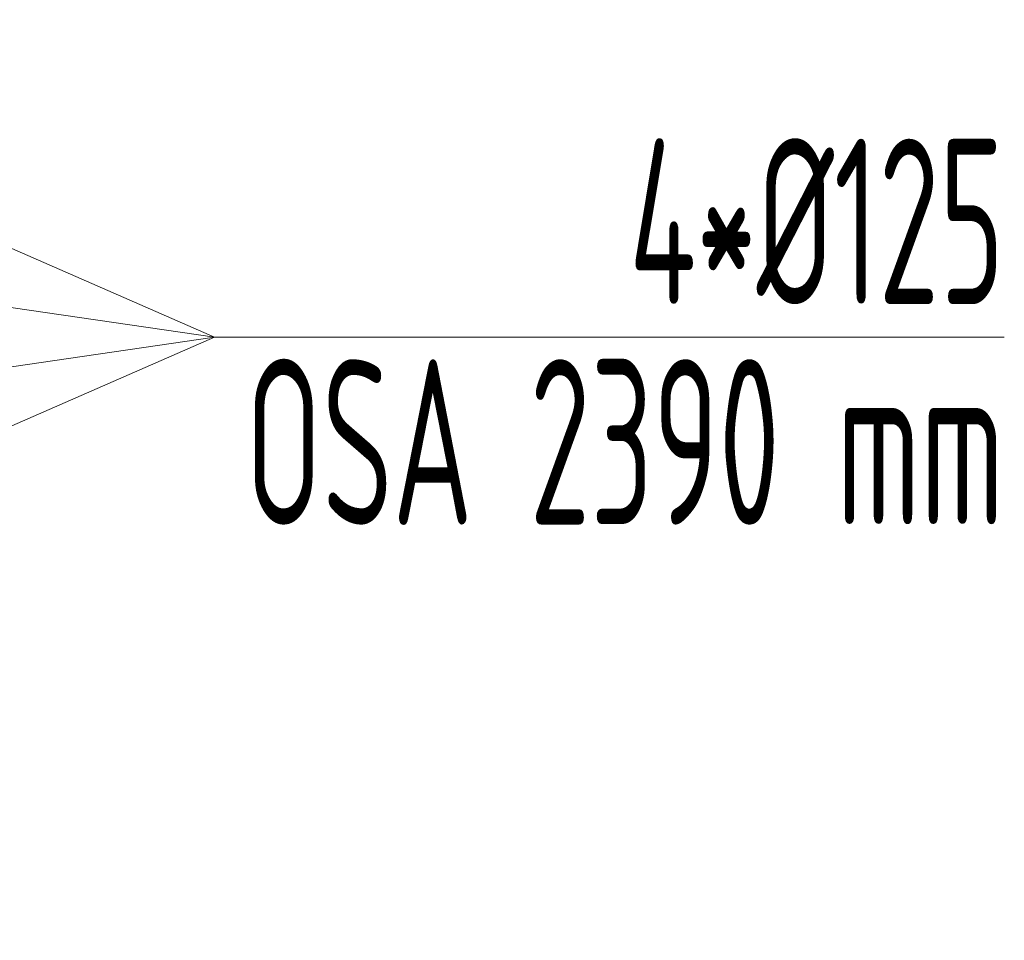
# Model space of a CAD drawing. Header units: millimetres. Extents: x 15940 to 92175, y -24684 to 227664.
# Tile 37 of 132: x 55357 to 56101, y -2277 to -1581. Entities that reach past the tile are written whole.
import ezdxf

# ---------------------------------------------------------------- set-up
doc = ezdxf.new("R2010")
doc.units = ezdxf.units.MM
doc.header["$LTSCALE"] = 0.05
doc.layers.add('UT_KOTY - DIMENZE', color=7, linetype='Continuous', lineweight=5)
doc.layers.add('VZT_60_KOTY - DIMENZE', color=7, linetype='Continuous', lineweight=5)
doc.styles.add('ISOCP 2.5', font='isocp.shx', dxfattribs={"width": 0.6, "height": 2.5})
doc.styles.add('ISOCP 4.0', font='isocp.shx', dxfattribs={"width": 0.6, "height": 4})

msp = doc.modelspace()

# ---------------------------------------------------------------- linework, layer by layer
at = {"layer": 'VZT_60_KOTY - DIMENZE', "linetype": 'ByBlock'}
msp.add_line((55504.14, -1820.67), (55525.58, -1820.67), dxfattribs=at)
for points in [[(54955.95, -1580.67), (55504.14, -1820.67)], [(54955.95, -1740.67), (55504.14, -1820.67)], [(54955.95, -2060.67), (55504.14, -1820.67)], [(54955.95, -1900.67), (55504.14, -1820.67)], [(55525.58, -1820.67), (56101.06, -1820.67)]]:
    msp.add_lwpolyline(points, dxfattribs=at)

# ---------------------------------------------------------------- texts
at = {"layer": 'UT_KOTY - DIMENZE', "insert": (54952.37, -2228.09), "char_height": 125, "attachment_point": 5, "style": 'ISOCP 2.5'}
msp.add_mtext('min 500 mm', dxfattribs=at)
at = {"layer": 'VZT_60_KOTY - DIMENZE', "insert": (56101.06, -1670.67), "char_height": 125, "attachment_point": 3, "line_spacing_factor": 0.8, "style": 'ISOCP 4.0'}
msp.add_mtext('4*%%C125\\POSA 2390 mm', dxfattribs=at)

doc.saveas('drawing.dxf')
